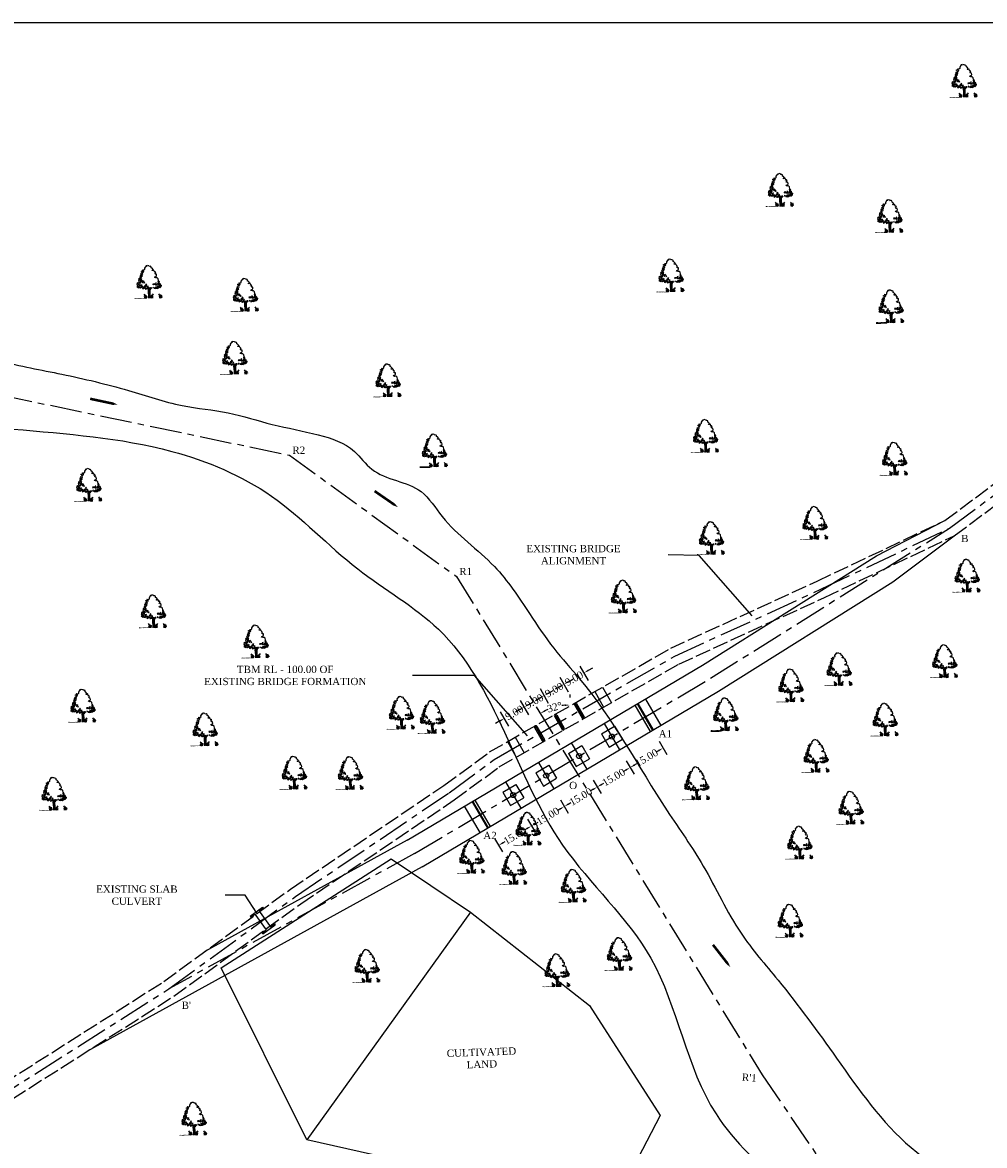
# Model space of a CAD drawing. Header units: metres. Extents: x 6619 to 7574, y 3033 to 3697.
# Tile 3 of 4: x 6871 to 7248, y 3257 to 3697. Entities that reach past the tile are written whole.
import ezdxf

# ---------------------------------------------------------------- set-up
doc = ezdxf.new("R2010")
doc.units = ezdxf.units.M
doc.header["$MEASUREMENT"] = 0
doc.linetypes.add('ACAD_ISO02W100', pattern=[15, 12, -3])
doc.linetypes.add('CENTERX2', pattern=[4, 2.5, -0.5, 0.5, -0.5])
doc.layers.add('SECTION', color=7, linetype='Continuous')
doc.styles.get("Standard").update_dxf_attribs({"font": 'times.ttf'})
doc.dimstyles.get("Standard").update_dxf_attribs({"dimtxt": 2.851, "dimasz": 2, "dimexe": 3, "dimexo": 5, "dimgap": 0.09, "dimtad": 0, "dimzin": 0, "dimdsep": 46, "dimtxsty": 'Standard', "dimcen": 0.09, "dimadec": 0, "dimazin": 0, "dimtfac": 1, "dimtofl": 0, "dimtmove": 0, "dimatfit": 3, "dimfxl": 1, "dimtolj": 1, "dimtzin": 0, "dimarcsym": 0})

# ---------------------------------------------------------------- blocks, each defined once
blk = doc.blocks.new('A$C16861002')
h = blk.add_hatch()
h.set_pattern_fill('AR-SAND,_O', color=86, scale=0.0125, angle=-7.1637)
h.set_pattern_definition([(30.3363, (-626.73594, 51.387482), (0.0022222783, 0.0239954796), [0, -0.019, 0, -0.02125, 0, -0.0203125]), (0.3363, (-626.73594, 51.387482), (0.0263487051, 0.0322427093), [0, -0.01025, 0, -0.017125, 0, -0.0065625]), (320.3363, (-626.751195, 51.3894), (0.03863172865, -0.00478416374), [0, -0.00625, 0, -0.0225, 0, -0.029375]), (310.3363, (-626.751195, 51.3894), (0.0386513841, 0.0061993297), [0, -0.003125, 0, -0.01475, 0, -0.016875])])
edge = h.paths.add_edge_path()
edge.add_spline(control_points=[(0.625, 0.145), (0.624, 0.145), (0.59, 0.151), (0.51, 0.159), (0.384, 0.175), (0.237, 0.199), (0.118, 0.192), (0.014, 0.247), (-0.01, 0.212), (-0.016, 0.201)], knot_values=[0.028153, 0.028153, 0.028153, 0.028153, 0.042705, 0.440186, 0.998352, 1.57343, 2.182336, 2.529485, 2.667956, 2.667956, 2.667956, 2.667956], degree=3, periodic=0)
edge.add_line((-0.016, 0.201), (0.62, 0.121))
edge.add_arc((0.443, 0.176), 0.185, 342.79068, 350.36465)
at = {"color": 86}
for p, q in [((0.931, 0.237), (0.909, 0.104)), ((0.925, 0.557), (0.914, 0.374)), ((0.929, 0.384), (0.918, 0.226)), ((0.94, 0.656), (0.925, 0.557)), ((0.946, 0.55), (0.97, 0.675)), ((0.956, 0.494), (0.949, 0.379)), ((0.991, 0.669), (0.97, 0.502))]:
    blk.add_line(p, q, dxfattribs=at)
for points in [[(0.994, 2.085), (0.972, 2.08), (0.865, 1.959), (0.855, 1.877), (0.826, 1.855), (0.763, 1.846)], [(0.994, 2.085), (1.028, 2.072), (1.035, 2.077), (1.031, 2.09), (1.056, 2.119), (1.128, 2.093), (1.132, 2.081), (1.151, 2.084), (1.165, 2.047), (1.192, 2.053), (1.237, 2.03)], [(1.589, 1.088), (1.597, 1.09), (1.592, 1.207), (1.542, 1.272), (1.457, 1.274), (1.397, 1.315), (1.422, 1.354), (1.508, 1.368), (1.533, 1.407), (1.531, 1.499), (1.466, 1.499), (1.446, 1.552), (1.5, 1.612), (1.48, 1.614), (1.465, 1.65), (1.432, 1.645), (1.408, 1.648), (1.436, 1.678), (1.409, 1.724), (1.415, 1.765), (1.341, 1.749), (1.308, 1.745), (1.305, 1.778), (1.374, 1.803), (1.313, 1.894), (1.271, 1.917), (1.28, 1.991), (1.238, 2.021), (1.238, 2.03)], [(1.577, 1.001), (1.58, 0.961), (1.659, 0.922), (1.68, 0.851), (1.683, 0.811), (1.726, 0.786), (1.694, 0.684)], [(0.859, 0.1), (0.888, 0.262), (0.897, 0.434), (0.905, 0.59), (0.926, 0.666)], [(1.003, 0.656), (0.978, 0.502), (0.966, 0.362), (0.949, 0.176), (0.934, 0.09)], [(1.304, 0.653), (1.361, 0.626), (1.402, 0.64), (1.468, 0.622), (1.526, 0.654), (1.562, 0.64), (1.559, 0.679), (1.617, 0.652), (1.694, 0.684)]]:
    blk.add_lwpolyline(points, dxfattribs=at)
for points in [[(0.585, 1.493), (0.51, 1.479), (0.486, 1.435), (0.522, 1.431), (0.535, 1.39), (0.502, 1.37), (0.558, 1.371), (0.562, 1.41), (0.601, 1.429), (0.598, 1.453), (0.556, 1.458)], [(0.577, 1.573), (0.568, 1.551), (0.529, 1.579)], [(0.614, 1.678), (0.579, 1.643), (0.61, 1.592)], [(0.649, 1.564), (0.601, 1.523), (0.657, 1.484), (0.673, 1.514), (0.65, 1.524)], [(0.709, 1.745), (0.708, 1.69), (0.641, 1.698), (0.688, 1.724), (0.679, 1.756)], [(0.656, 1.814), (0.705, 1.816), (0.651, 1.775)], [(0.702, 1.644), (0.663, 1.625), (0.689, 1.59)], [(0.738, 1.882), (0.716, 1.854), (0.753, 1.857)], [(0.791, 1.813), (0.738, 1.78), (0.784, 1.759)], [(0.279, 0.912), (0.234, 0.894), (0.274, 0.865)], [(0.259, 1.04), (0.299, 0.925), (0.354, 0.973)], [(0.275, 1.116), (0.282, 1.076), (0.33, 1.117), (0.371, 1.104), (0.364, 1.145), (0.332, 1.133)], [(0.316, 0.86), (0.295, 0.839), (0.341, 0.818), (0.356, 0.839)], [(0.348, 0.919), (0.309, 0.9), (0.377, 0.86), (0.398, 0.881)], [(0.411, 1.084), (0.365, 1.058), (0.385, 1.024)], [(0.408, 1.257), (0.38, 1.229), (0.428, 1.215)], [(0.438, 0.86), (0.389, 0.812), (0.444, 0.813), (0.484, 0.784)], [(0.446, 1.017), (0.393, 0.984), (0.405, 0.935), (0.463, 0.959)], [(0.509, 1.323), (0.447, 1.369), (0.407, 1.343), (0.413, 1.295)], [(0.42, 1.153), (0.436, 1.088), (0.533, 1.131), (0.455, 1.141), (0.448, 1.181)], [(0.468, 0.857), (0.501, 0.821), (0.549, 0.862)], [(0.48, 0.949), (0.503, 0.892), (0.574, 0.969), (0.515, 0.937)], [(0.511, 1.197), (0.483, 1.169), (0.524, 1.156)], [(0.512, 1.299), (0.486, 1.239), (0.573, 1.205), (0.6, 1.225), (0.542, 1.248)], [(0.58, 0.866), (0.545, 0.831), (0.579, 0.717), (0.671, 0.761), (0.605, 0.777), (0.64, 0.812)], [(0.59, 1.336), (0.552, 1.325), (0.567, 1.299), (0.611, 1.31)], [(0.653, 1.202), (0.607, 1.177), (0.617, 1.113), (0.647, 1.109), (0.64, 1.149), (0.665, 1.154), (0.686, 1.128), (0.713, 1.148)], [(0.676, 0.807), (0.71, 0.732), (0.743, 0.799)], [(0.689, 1.104), (0.713, 1.046), (0.748, 1.081)], [(0.717, 0.888), (0.748, 0.837), (0.816, 0.844), (0.801, 0.87), (0.752, 0.876)], [(0.787, 0.762), (0.731, 0.706), (0.757, 0.671), (0.79, 0.691), (0.768, 0.709)], [(0.808, 0.979), (0.784, 0.935), (0.851, 0.926)], [(0.852, 0.746), (0.807, 0.681), (0.889, 0.694)], [(0.865, 0.846), (0.848, 0.809), (0.888, 0.788), (0.933, 0.806)], [(0.921, 0.659), (0.956, 0.74), (1.035, 0.691), (0.969, 0.7)], [(1.062, 0.711), (1.111, 0.658), (1.123, 0.704)], [(1.19, 0.703), (1.224, 0.683), (1.248, 0.727)], [(1.218, 0.927), (1.231, 0.886), (1.276, 0.904), (1.296, 0.863), (1.329, 0.937), (1.284, 0.919)], [(1.317, 0.7), (1.281, 0.655), (1.35, 0.657)], [(1.346, 0.899), (1.395, 0.846), (1.463, 0.853)], [(1.369, 0.72), (1.429, 0.657), (1.476, 0.691), (1.528, 0.669), (1.525, 0.74), (1.473, 0.715)], [(1.387, 0.953), (1.423, 0.902), (1.443, 0.962)], [(1.495, 0.845), (1.546, 0.808), (1.492, 0.814)], [(1.575, 0.945), (1.509, 0.906), (1.518, 0.882), (1.582, 0.85), (1.628, 0.876), (1.562, 0.892), (1.61, 0.933)], [(1.628, 1.072), (1.586, 1.077), (1.56, 1.018), (1.583, 1.007), (1.6, 1.044)], [(1.568, 0.742), (1.563, 0.703), (1.61, 0.682), (1.611, 0.744)], [(1.646, 1.023), (1.601, 1.005), (1.614, 0.964)], [(1.608, 0.815), (1.621, 0.775), (1.663, 0.816)], [(1.673, 0.752), (1.652, 0.724), (1.69, 0.687)], [(1.05, 0.666), (1.022, 0.638), (1.071, 0.632)]]:
    blk.add_lwpolyline(points, close=True, dxfattribs=at)
for centre, radius, start, end in [((0.346, 0.209), 0.324, 343.82135, 33.87929), ((0.536, 0.162), 0.113, 338.4127, 44.17801), ((0.443, 0.176), 0.185, 343.46175, 20.27125), ((0.566, 0.194), 0.128, 354.98174, 66.51932), ((0.311, 0.255), 0.391, 338.80972, 11.17788), ((0.751, 0.112), 0.0708, 83.23737, 178.76537), ((0.839, 0.143), 0.144, 124.19862, 191.10436), ((0.957, 0.086), 0.0708, 346.90723, 82.43523), ((0.88, 0.138), 0.144, 334.56824, 41.47398), ((1.419, 0.116), 0.391, 154.49472, 186.86288), ((1.157, 0.12), 0.128, 99.15328, 170.69086), ((1.374, 0.08), 0.324, 131.79331, 181.85125), ((1.178, 0.081), 0.113, 121.49459, 187.2599), ((1.272, 0.072), 0.185, 145.40135, 182.21085), ((1.249, 0.095), 0.324, 343.82135, 33.87929), ((1.439, 0.048), 0.113, 338.4127, 44.17801), ((1.346, 0.062), 0.185, 343.46175, 20.27125), ((1.47, 0.08), 0.128, 354.98174, 66.51932), ((1.214, 0.142), 0.391, 338.80972, 11.17788), ((1.655, -0.002), 0.0708, 83.23737, 178.76537), ((1.742, 0.029), 0.144, 124.19862, 191.10436)]:
    blk.add_arc(centre, radius, start, end, dxfattribs=at)
for points, start_tangent, end_tangent in [([(0.76, 0.182), (0.758, 0.194), (0.764, 0.195), (0.771, 0.194), (0.771, 0.191), (0.773, 0.183), (0.774, 0.179), (0.771, 0.173), (0.762, 0.171), (0.759, 0.181), (0.76, 0.182)], (-0.533022, 0.846101), (-0.533022, 0.846101)), ([(0.759, 0.263), (0.758, 0.269), (0.761, 0.269), (0.765, 0.269), (0.764, 0.267), (0.765, 0.264), (0.766, 0.261), (0.765, 0.258), (0.76, 0.257), (0.758, 0.262), (0.759, 0.263)], (-0.533022, 0.846101), (-0.533022, 0.846101)), ([(0.966, 0.156), (0.971, 0.167), (0.966, 0.17), (0.958, 0.171), (0.958, 0.168), (0.954, 0.161), (0.952, 0.156), (0.953, 0.15), (0.961, 0.146), (0.967, 0.155), (0.966, 0.156)], (0.725822, 0.687882), (0.725822, 0.687882)), ([(0.987, 0.234), (0.99, 0.24), (0.987, 0.241), (0.983, 0.241), (0.983, 0.24), (0.981, 0.236), (0.98, 0.234), (0.98, 0.231), (0.985, 0.229), (0.987, 0.233), (0.987, 0.234)], (0.725822, 0.687882), (0.725822, 0.687882)), ([(1.664, 0.068), (1.661, 0.081), (1.667, 0.081), (1.674, 0.081), (1.674, 0.078), (1.676, 0.07), (1.677, 0.065), (1.675, 0.06), (1.665, 0.058), (1.662, 0.067), (1.664, 0.068)], (-0.533022, 0.846101), (-0.533022, 0.846101)), ([(1.663, 0.149), (1.661, 0.155), (1.664, 0.156), (1.668, 0.155), (1.668, 0.154), (1.669, 0.15), (1.669, 0.148), (1.668, 0.145), (1.663, 0.144), (1.662, 0.149), (1.663, 0.149)], (-0.533022, 0.846101), (-0.533022, 0.846101))]:
    blk.add_spline(points, degree=3, dxfattribs=dict(at, start_tangent=start_tangent, end_tangent=end_tangent))
blk = doc.blocks.new('*D6')
at = {"color": 0, "lineweight": -2, "transparency": 16777216}
for p, q in [((7068.84, 3381.02), (7067.98, 3380.52)), ((7068.99, 3384.7), (7072.09, 3379.46)), ((7056.08, 3377.06), (7059.18, 3371.82)), ((7059.37, 3375.42), (7060.23, 3375.93))]:
    blk.add_line(p, q, dxfattribs=at)
at = {"color": 0, "transparency": 16777216}
for points in [[(7068.67, 3381.31), (7069.01, 3380.74), (7070.56, 3382.04)], [(7059.2, 3375.71), (7059.54, 3375.13), (7057.65, 3374.4)]]:
    blk.add_solid(points, dxfattribs=at)
at = {"layer": 'Defpoints', "color": 0, "transparency": 16777216}
for p in [(7066.44, 3389), (7053.53, 3381.36), (7070.56, 3382.04)]:
    blk.add_point(p, dxfattribs=at)
at = {"color": 0, "transparency": 16777216, "insert": (7064.11, 3378.22), "char_height": 2.851, "attachment_point": 5, "rotation": 30.621}
blk.add_mtext('\\A1;15.00', dxfattribs=at)
blk = doc.blocks.new('*D7')
at = {"color": 0, "lineweight": -2, "transparency": 16777216}
for p, q in [((7081.9, 3392.34), (7085, 3387.1)), ((7081.75, 3388.66), (7080.89, 3388.16)), ((7068.99, 3384.7), (7072.09, 3379.46)), ((7072.28, 3383.06), (7073.14, 3383.57))]:
    blk.add_line(p, q, dxfattribs=at)
at = {"color": 0, "transparency": 16777216}
for points in [[(7081.58, 3388.95), (7081.92, 3388.38), (7083.47, 3389.68)], [(7072.11, 3383.35), (7072.45, 3382.77), (7070.56, 3382.04)]]:
    blk.add_solid(points, dxfattribs=at)
at = {"layer": 'Defpoints', "color": 0, "transparency": 16777216}
for p in [(7079.35, 3396.64), (7066.44, 3389), (7083.47, 3389.68)]:
    blk.add_point(p, dxfattribs=at)
at = {"color": 0, "transparency": 16777216, "insert": (7077.02, 3385.86), "char_height": 2.851, "attachment_point": 5, "rotation": 30.621}
blk.add_mtext('\\A1;15.00', dxfattribs=at)
blk = doc.blocks.new('*D8')
at = {"color": 0, "lineweight": -2, "transparency": 16777216}
for p, q in [((7094.81, 3399.98), (7097.91, 3394.74)), ((7094.66, 3396.3), (7093.8, 3395.8)), ((7081.9, 3392.34), (7085, 3387.1)), ((7085.19, 3390.7), (7086.05, 3391.21))]:
    blk.add_line(p, q, dxfattribs=at)
at = {"color": 0, "transparency": 16777216}
for points in [[(7094.49, 3396.59), (7094.83, 3396.02), (7096.38, 3397.32)], [(7085.02, 3390.99), (7085.36, 3390.41), (7083.47, 3389.68)]]:
    blk.add_solid(points, dxfattribs=at)
at = {"layer": 'Defpoints', "color": 0, "transparency": 16777216}
for p in [(7092.26, 3404.28), (7079.35, 3396.64), (7096.38, 3397.32)]:
    blk.add_point(p, dxfattribs=at)
at = {"color": 0, "transparency": 16777216, "insert": (7089.92, 3393.5), "char_height": 2.851, "attachment_point": 5, "rotation": 30.621}
blk.add_mtext('\\A1;15.00', dxfattribs=at)
blk = doc.blocks.new('*D9')
at = {"color": 0, "lineweight": -2, "transparency": 16777216}
for p, q in [((7107.72, 3407.62), (7110.82, 3402.38)), ((7107.57, 3403.94), (7106.71, 3403.44)), ((7094.81, 3399.98), (7097.91, 3394.74)), ((7098.1, 3398.34), (7098.96, 3398.85))]:
    blk.add_line(p, q, dxfattribs=at)
at = {"color": 0, "transparency": 16777216}
for points in [[(7107.4, 3404.23), (7107.74, 3403.66), (7109.29, 3404.96)], [(7097.93, 3398.63), (7098.27, 3398.05), (7096.38, 3397.32)]]:
    blk.add_solid(points, dxfattribs=at)
at = {"layer": 'Defpoints', "color": 0, "transparency": 16777216}
for p in [(7105.17, 3411.92), (7092.26, 3404.28), (7109.29, 3404.96)]:
    blk.add_point(p, dxfattribs=at)
at = {"color": 0, "transparency": 16777216, "insert": (7102.83, 3401.14), "char_height": 2.851, "attachment_point": 5, "rotation": 30.621}
blk.add_mtext('\\A1;15.00', dxfattribs=at)
blk = doc.blocks.new('*D10')
at = {"color": 0, "lineweight": -2, "transparency": 16777216}
for p, q in [((7120.62, 3415.26), (7123.72, 3410.02)), ((7107.72, 3407.62), (7110.82, 3402.38)), ((7120.47, 3411.58), (7119.62, 3411.08)), ((7111.01, 3405.98), (7111.87, 3406.49))]:
    blk.add_line(p, q, dxfattribs=at)
at = {"color": 0, "transparency": 16777216}
for points in [[(7120.3, 3411.87), (7120.64, 3411.3), (7122.2, 3412.6)], [(7110.84, 3406.27), (7111.18, 3405.69), (7109.29, 3404.96)]]:
    blk.add_solid(points, dxfattribs=at)
at = {"layer": 'Defpoints', "color": 0, "transparency": 16777216}
for p in [(7118.08, 3419.56), (7105.17, 3411.92), (7122.2, 3412.6)]:
    blk.add_point(p, dxfattribs=at)
at = {"color": 0, "transparency": 16777216, "insert": (7115.74, 3408.78), "char_height": 2.851, "attachment_point": 5, "rotation": 30.621}
blk.add_mtext('\\A1;15.00', dxfattribs=at)
blk = doc.blocks.new('*D11')
at = {"color": 0, "lineweight": -2, "transparency": 16777216}
for p, q in [((7069.49, 3425.67), (7066.26, 3431.32)), ((7069.48, 3429.71), (7071.22, 3430.71)), ((7061.68, 3421.2), (7058.44, 3426.85)), ((7058.2, 3423.25), (7056.46, 3422.26))]:
    blk.add_line(p, q, dxfattribs=at)
at = {"color": 0, "transparency": 16777216}
for points in [[(7069.32, 3430), (7069.65, 3429.42), (7067.75, 3428.72)], [(7058.03, 3423.54), (7058.36, 3422.96), (7059.94, 3424.25)]]:
    blk.add_solid(points, dxfattribs=at)
at = {"layer": 'Defpoints', "color": 0, "transparency": 16777216}
for p in [(7067.75, 3428.72), (7071.98, 3421.33), (7064.16, 3416.86)]:
    blk.add_point(p, dxfattribs=at)
at = {"color": 0, "transparency": 16777216, "insert": (7063.84, 3426.48), "char_height": 2.851, "attachment_point": 5, "rotation": 29.7898}
blk.add_mtext('\\A1;9.00', dxfattribs=at)
blk = doc.blocks.new('*D12')
at = {"color": 0, "lineweight": -2, "transparency": 16777216}
for p, q in [((7077.3, 3430.14), (7074.07, 3435.79)), ((7077.29, 3434.18), (7079.03, 3435.18)), ((7069.49, 3425.67), (7066.26, 3431.32)), ((7066.01, 3427.73), (7064.28, 3426.73))]:
    blk.add_line(p, q, dxfattribs=at)
at = {"color": 0, "transparency": 16777216}
for points in [[(7077.13, 3434.47), (7077.46, 3433.89), (7075.56, 3433.19)], [(7065.85, 3428.01), (7066.18, 3427.44), (7067.75, 3428.72)]]:
    blk.add_solid(points, dxfattribs=at)
at = {"layer": 'Defpoints', "color": 0, "transparency": 16777216}
for p in [(7075.56, 3433.19), (7079.79, 3425.8), (7071.98, 3421.33)]:
    blk.add_point(p, dxfattribs=at)
at = {"color": 0, "transparency": 16777216, "insert": (7071.65, 3430.95), "char_height": 2.851, "attachment_point": 5, "rotation": 29.7898}
blk.add_mtext('\\A1;9.00', dxfattribs=at)
blk = doc.blocks.new('*D13')
at = {"color": 0, "lineweight": -2, "transparency": 16777216}
for p, q in [((7085.11, 3434.61), (7081.88, 3440.26)), ((7085.1, 3438.65), (7086.84, 3439.65)), ((7077.3, 3430.14), (7074.07, 3435.79)), ((7073.82, 3432.2), (7072.09, 3431.2))]:
    blk.add_line(p, q, dxfattribs=at)
at = {"color": 0, "transparency": 16777216}
for points in [[(7084.94, 3438.94), (7085.27, 3438.37), (7083.37, 3437.66)], [(7073.66, 3432.49), (7073.99, 3431.91), (7075.56, 3433.19)]]:
    blk.add_solid(points, dxfattribs=at)
at = {"layer": 'Defpoints', "color": 0, "transparency": 16777216}
for p in [(7083.37, 3437.66), (7087.6, 3430.27), (7079.79, 3425.8)]:
    blk.add_point(p, dxfattribs=at)
at = {"color": 0, "transparency": 16777216, "insert": (7079.46, 3435.43), "char_height": 2.851, "attachment_point": 5, "rotation": 29.7898}
blk.add_mtext('\\A1;9.00', dxfattribs=at)
blk = doc.blocks.new('*D14')
at = {"color": 0, "lineweight": -2, "transparency": 16777216}
for p, q in [((7092.92, 3439.09), (7089.69, 3444.74)), ((7092.91, 3443.13), (7094.65, 3444.12)), ((7085.11, 3434.61), (7081.88, 3440.27)), ((7081.63, 3436.67), (7079.9, 3435.67))]:
    blk.add_line(p, q, dxfattribs=at)
at = {"color": 0, "transparency": 16777216}
for points in [[(7092.75, 3443.42), (7093.08, 3442.84), (7091.18, 3442.13)], [(7081.47, 3436.96), (7081.8, 3436.38), (7083.37, 3437.66)]]:
    blk.add_solid(points, dxfattribs=at)
at = {"layer": 'Defpoints', "color": 0, "transparency": 16777216}
for p in [(7091.18, 3442.13), (7095.41, 3434.75), (7087.6, 3430.28)]:
    blk.add_point(p, dxfattribs=at)
at = {"color": 0, "transparency": 16777216, "insert": (7087.27, 3439.9), "char_height": 2.851, "attachment_point": 5, "rotation": 29.7898}
blk.add_mtext('\\A1;9.00', dxfattribs=at)
blk = doc.blocks.new('*D15')
at = {"color": 0, "lineweight": -2, "transparency": 16777216}
blk.add_line((7085.66, 3433.65), (7085.66, 3432.5), dxfattribs=at)
for start, end in [(95.1739, 98.4016), (113.1433, 116.371)]:
    blk.add_arc((7085.66, 3407.35), 22.16, start, end, dxfattribs=at)
at = {"color": 0, "transparency": 16777216}
for points in [[(7083.65, 3429.74), (7083.68, 3429.08), (7085.66, 3429.5)], [(7075.98, 3426.9), (7075.66, 3427.49), (7074.07, 3426.23)]]:
    blk.add_solid(points, dxfattribs=at)
at = {"layer": 'Defpoints', "color": 0, "transparency": 16777216}
for p in [(7041.08, 3479.97), (7081.62, 3429.13), (7085.66, 3428.65), (7085.66, 3386.04), (7161.17, 3284.35)]:
    blk.add_point(p, dxfattribs=at)
at = {"color": 0, "transparency": 16777216, "insert": (7079.64, 3428.67), "char_height": 2.851, "attachment_point": 5, "rotation": 15.7724}
blk.add_mtext('\\A1;32°', dxfattribs=at)

msp = doc.modelspace()

# ---------------------------------------------------------------- linework, layer by layer
at = {"color": 0}
for p, q in [((6620.08, 3697.399), (7573.609, 3697.399)), ((7206.04, 3488.035), (7232.824, 3501.922)), ((7212.422, 3477.873), (7236.45, 3495.895)), ((7137.742, 3445.145), (7206.04, 3488.035)), ((7143.991, 3434.899), (7212.422, 3477.873)), ((7021.713, 3376.468), (7137.742, 3445.145)), ((7027.667, 3366.047), (7143.991, 3434.899)), ((7095.407, 3434.746), (7098.893, 3428.676)), ((7098.444, 3436.485), (7101.931, 3430.415)), ((7087.411, 3429.592), (7090.4, 3424.388)), ((7087.596, 3430.274), (7091.083, 3424.205)), ((7088.029, 3430.523), (7088.03, 3430.523)), ((7088.278, 3430.091), (7091.267, 3424.887)), ((7111.158, 3429.416), (7117.214, 3419.056)), ((7112.022, 3429.921), (7118.077, 3419.561)), ((7112.281, 3430.072), (7118.336, 3419.712)), ((7115.302, 3431.839), (7121.358, 3421.478)), ((7079.6, 3425.121), (7082.59, 3419.917)), ((7079.785, 3425.803), (7083.272, 3419.733)), ((7080.219, 3426.052), (7080.219, 3426.051)), ((7080.467, 3425.619), (7083.457, 3420.415)), ((7071.79, 3420.65), (7074.779, 3415.446)), ((7071.975, 3421.332), (7075.461, 3415.262)), ((7072.408, 3421.581), (7072.408, 3421.58)), ((7072.657, 3421.148), (7075.646, 3415.944)), ((7090.649, 3423.956), (7090.649, 3423.955)), ((7098.045, 3418.162), (7103.209, 3421.218)), ((7099.113, 3422.28), (7105.169, 3411.92)), ((7103.209, 3421.218), (7106.237, 3416.038)), ((7064.164, 3416.86), (7067.65, 3410.79)), ((7082.838, 3419.485), (7082.838, 3419.484)), ((7098.045, 3418.162), (7101.073, 3412.982)), ((7061.126, 3415.121), (7064.613, 3409.052)), ((7075.027, 3415.013), (7075.028, 3415.013)), ((7085.137, 3410.522), (7090.3, 3413.578)), ((7086.205, 3414.64), (7092.26, 3404.28)), ((7090.3, 3413.578), (7093.328, 3408.398)), ((7101.073, 3412.982), (7106.237, 3416.038)), ((7085.137, 3410.522), (7088.165, 3405.342)), ((7088.165, 3405.342), (7093.328, 3408.398)), ((7072.228, 3402.881), (7077.392, 3405.938)), ((7073.296, 3407), (7079.352, 3396.639)), ((7077.392, 3405.938), (7080.419, 3400.757)), ((7060.388, 3399.359), (7066.443, 3388.999)), ((7072.228, 3402.881), (7075.256, 3397.701)), ((7075.256, 3397.701), (7080.419, 3400.757)), ((7059.32, 3395.241), (7064.483, 3398.297)), ((7059.32, 3395.241), (7062.348, 3390.061)), ((7064.483, 3398.297), (7067.511, 3393.117)), ((7044.198, 3389.801), (7050.254, 3379.441)), ((7047.22, 3391.567), (7053.276, 3381.207)), ((7047.479, 3391.719), (7053.535, 3381.358)), ((7048.342, 3392.223), (7054.398, 3381.863)), ((7062.348, 3390.061), (7067.511, 3393.117)), ((7021.713, 3376.468), (6942.35, 3332.726)), ((7027.667, 3366.047), (6896.088, 3293.526)), ((6960.128, 3346.595), (6964.983, 3350.12)), ((6964.983, 3350.12), (6965.278, 3349.716)), ((6960.128, 3346.595), (6960.423, 3346.191)), ((6960.423, 3346.191), (6962.042, 3347.366)), ((6962.042, 3347.366), (6966.468, 3341.312)), ((6963.66, 3348.541), (6965.278, 3349.716)), ((6963.66, 3348.541), (6968.087, 3342.487)), ((6964.85, 3340.137), (6966.468, 3341.312)), ((6965.145, 3339.733), (6970, 3343.258)), ((6968.087, 3342.487), (6969.705, 3343.662)), ((6969.705, 3343.662), (6970, 3343.258)), ((6964.85, 3340.137), (6965.145, 3339.733))]:
    msp.add_line(p, q, dxfattribs=at)
at = {"color": 0, "linetype": 'CENTERX2', "ltscale": 5}
for p, q in [((7140.866, 3440.022), (7234.637, 3498.909)), ((7024.69, 3371.257), (7140.866, 3440.022)), ((7024.69, 3371.257), (6928.248, 3318.103))]:
    msp.add_line(p, q, dxfattribs=at)
at = {"color": 0, "linetype": 'ACAD_ISO02W100', "ltscale": 0.5}
for points in [[(6638.422, 3128.937), (6687.189, 3167.037), (6768.667, 3226.485), (6856.93, 3276.944), (6926.276, 3320.997), (6975.953, 3357.247), (7036.22, 3397.952), (7054.067, 3411.08), (7125.211, 3451.808), (7182.684, 3478.107), (7232.824, 3501.922), (7254.856, 3518.328), (7319.249, 3568.537), (7388.687, 3631.1), (7447.988, 3689.91)], [(6642.918, 3123.567), (6691.408, 3161.45), (6772.478, 3220.601), (6860.546, 3270.948), (6930.22, 3315.209), (6979.976, 3351.518), (7040.254, 3392.229), (7057.892, 3405.204), (7128.412, 3445.575), (7185.642, 3471.763), (7236.45, 3495.895), (7259.099, 3512.76), (7323.749, 3563.17), (7393.497, 3626.012), (7453.129, 3685.149)]]:
    msp.add_lwpolyline(points, dxfattribs=at)
at = {"color": 0, "linetype": 'CENTERX2', "ltscale": 5}
for points in [[(6640.731, 3126.3), (6689.298, 3164.243), (6770.572, 3223.543), (6858.738, 3273.946), (6928.248, 3318.103), (6977.965, 3354.383), (7038.237, 3395.091), (7055.98, 3408.142), (7126.811, 3448.691), (7184.163, 3474.935), (7234.637, 3498.909), (7256.978, 3515.544), (7321.499, 3565.853), (7391.092, 3628.556), (7450.623, 3687.594)], [(6702.755, 3553.773), (6749.11, 3543.649), (6842.598, 3555.289), (6975.59, 3527.575), (7041.077, 3479.975), (7161.167, 3284.35), (7264.148, 3132.534), (7358.872, 3121.973), (7401.371, 3121.973)]]:
    msp.add_lwpolyline(points, dxfattribs=at)
at = {"color": 0}
for points in [[(6908.192, 3547.39, 0, 2, 0), (6904.449, 3548.186, 1, 1, 0), (6897.33, 3549.702, 1, 1, 0)], [(7018.122, 3507.174, 0, 2, 0), (7014.972, 3509.347, 1, 1, 0), (7008.982, 3513.481, 1, 1, 0)], [(7148.613, 3326.643, 0, 2, 0), (7146.264, 3329.664, 1, 1, 0), (7141.796, 3335.409, 1, 1, 0)]]:
    msp.add_lwpolyline(points, format="xyseb", dxfattribs=at)
for points in [[(6948.721, 3326.359), (7015.543, 3369.067), (7046.669, 3348.195), (6982.324, 3258.82), (6948.721, 3326.359)], [(7046.669, 3348.195), (7093.394, 3311.548), (7121.129, 3268.376), (7108.882, 3244.992), (7040.004, 3245.91), (6982.324, 3258.82)]]:
    msp.add_lwpolyline(points, dxfattribs=at)
for centre in [(7102.141, 3417.1), (7089.232, 3409.46), (7076.324, 3401.819), (7063.415, 3394.179)]:
    msp.add_circle(centre, 1, dxfattribs=at)
for centre, start, end in [((7087.845, 3429.841), 29.78977, 209.95792), ((7080.034, 3425.369), 29.78977, 209.95792), ((7072.224, 3420.898), 29.78977, 209.95792), ((7090.834, 3424.638), 209.78977, 29.95792), ((7083.023, 3420.167), 209.78977, 29.95792), ((7075.212, 3415.695), 209.78977, 29.95792)]:
    msp.add_arc(centre, 0.5, start, end, dxfattribs=at)
for points, knots in [([(6706.184, 3566.842), (6706.212, 3566.837), (6712.876, 3565.7), (6725.162, 3567.934), (6740.444, 3551.828), (6765.611, 3552.703), (6789.258, 3560.139), (6812.086, 3559.507), (6827.371, 3570.95), (6845.307, 3569.848), (6863.555, 3563.596), (6886.909, 3559.441), (6910.844, 3553.819), (6932.104, 3546.49), (6951.537, 3544.88), (6968.983, 3539.12), (6985.851, 3536.284), (7000.44, 3531.431), (7009.497, 3517.894), (7026.759, 3517.178), (7037.849, 3498.314), (7056.044, 3486.362), (7068.609, 3467.115), (7078.786, 3451.755), (7100.242, 3428.51), (7116.54, 3397.598), (7139.527, 3365.514), (7150.448, 3341.055), (7170.895, 3317.956), (7191.751, 3289.059), (7216.936, 3252.847), (7253.713, 3234.645), (7267.384, 3205.473), (7265.262, 3186.732), (7254.347, 3166.531), (7278.594, 3148.449), (7307.33, 3153.298), (7338.209, 3185.188), (7377.586, 3167.592), (7400.847, 3161.806), (7402.636, 3161.393)], [221.8009828, 221.8009828, 221.8009828, 221.8009828, 221.8849689, 241.9829599, 255.1879929, 283.935121, 309.9720315, 331.1937736, 349.7770217, 363.8786684, 382.8503925, 407.8991329, 434.7426295, 456.6738057, 475.0011236, 492.8759634, 511.3482177, 526.95238, 536.7418078, 557.9858188, 570.7807571, 599.2005014, 622.2211614, 638.867534, 654.5240439, 716.7680286, 742.6732527, 772.8550384, 796.2866209, 834.6058567, 880.2857138, 926.3846698, 952.4071093, 970.7457331, 981.715455, 1017.0604255, 1027.5591672, 1069.5009895, 1133.614508, 1138.9775701, 1138.9775701, 1138.9775701, 1138.9775701]), ([(6697.772, 3530.775), (6700.418, 3531.046), (6712.936, 3532.563), (6735.202, 3536.877), (6769.752, 3531.504), (6812.504, 3544), (6868.808, 3537.046), (6923.318, 3533.671), (6970.852, 3513.757), (6999.568, 3482.255), (7054.073, 3451.682), (7068.101, 3381.023), (7125.57, 3331.316), (7134.825, 3258.626), (7201.945, 3223.153), (7208.679, 3161.218), (7236.962, 3111.419), (7296.809, 3089.898), (7353.194, 3090.218), (7387.895, 3088.823), (7401.355, 3089.085)], [243.968582, 243.968582, 243.968582, 243.968582, 252.4585159, 284.7046461, 308.891237, 356.7104248, 414.4737547, 477.4406386, 520.2780977, 564.6272329, 604.1299204, 701.8582197, 758.1988697, 824.4724459, 904.6985766, 955.8055335, 1002.6801459, 1069.3647778, 1132.740238, 1173.1807447, 1173.1807447, 1173.1807447, 1173.1807447])]:
    msp.add_open_spline(points, degree=3, knots=knots, dxfattribs=at)

# ---------------------------------------------------------------- block references
at = {"layer": 'SECTION', "color": 0, "linetype": 'ByBlock', "ltscale": 20, "xscale": 6.400800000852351, "yscale": 6.40079999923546, "zscale": 6.4008, "rotation": 7.997271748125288}
for p in [(7234.906, 3666.66), (7162.791, 3623.821), (7205.724, 3613.567), (6914.982, 3587.768), (7119.857, 3590.261), (6952.782, 3582.641), (7206.19, 3578.142), (6948.582, 3557.937), (7008.782, 3549.08), (7133.383, 3527.279), (7026.982, 3521.58), (7207.581, 3518.317), (6891.329, 3508.062), (7176.315, 3493.147), (7135.716, 3487.193), (7236.084, 3472.423), (7101.182, 3464.247), (6916.699, 3458.438), (6956.963, 3446.61), (7227.217, 3438.863), (7185.822, 3435.741), (7166.889, 3429.34), (6888.995, 3421.387), (7014.034, 3418.635), (7026.131, 3416.942), (7141.258, 3417.994), (7203.88, 3415.958), (6936.975, 3412.093), (7176.793, 3401.702), (6971.955, 3395.071), (6993.97, 3394.948), (7129.898, 3390.938), (6877.654, 3386.824), (7190.482, 3381.338), (7063.741, 3373.115), (7170.385, 3367.664), (7041.605, 3362.06), (7058.207, 3357.696), (7081.509, 3350.714), (7166.621, 3336.996), (7099.567, 3323.949), (7000.526, 3319.273), (7075.101, 3317.548), (6932.574, 3259.31)]:
    msp.add_blockref('A$C16861002', p, dxfattribs=at)

# ---------------------------------------------------------------- texts
at = {"color": 0, "attachment_point": 1}
for s, insert, char_height, rotation in [('R2', (6976.745, 3530.938), 2.8512, 0.00738), ('B', (7239.212, 3496.29), 2.851, 0.00738), ('R1', (7042.232, 3483.338), 2.8512, 0.00738), ('A1', (7120.49, 3419.627), 2.8512, 0.00738), ('O', (7085.476, 3399.476), 2.851, 355.74752), ('A2', (7051.648, 3379.731), 2.8512, 0.00738), ("B'", (6933.246, 3313.078), 2.8512, 0.00738), ('\\pxqc;CULTIVATED LAND', (7046.834, 3294.546), 2.8512, 2.05003), ("R'1", (7153.296, 3284.92), 2.8512, 355.74752)]:
    msp.add_mtext_dynamic_manual_height_columns(s, width=8.0914, gutter_width=1, heights=[0], dxfattribs=dict(at, insert=insert, char_height=char_height, rotation=rotation))
at = {"color": 0, "char_height": 2.851, "attachment_point": 6}
for s, insert in [('\\pxqc;EXISTING BRIDGE \\PALIGNMENT', (7106.077, 3488.486)), ('\\pxqc;TBM RL - 100.00 OF \\PEXISTING BRIDGE FORMATION', (7005.73, 3441.101)), ('\\pxqc;EXISTING SLAB \\PCULVERT', (6932.188, 3354.834))]:
    msp.add_mtext(s, dxfattribs=dict(at, insert=insert))

# ---------------------------------------------------------------- dimensions: what is measured, and where the dimension line sits
at = {"color": 0}
dim = msp.add_angular_dim_2l(base=(7081.619, 3429.13), line1=((7041.077, 3479.975), (7161.167, 3284.35)), line2=((7085.662, 3428.654), (7085.662, 3386.039)), dimstyle='Standard', dxfattribs=at)
dim.commit()
dim.dimension.update_dxf_attribs({"geometry": '*D15', "text_midpoint": (7079.639, 3428.668)})
for p1, p2, distance, picture, middle in [((7087.597, 3430.275), (7095.407, 3434.746), 8.512, '*D14', (7087.273, 3439.897)), ((7079.785, 3425.803), (7087.596, 3430.274), 8.512, '*D13', (7079.462, 3435.426)), ((7071.976, 3421.332), (7079.785, 3425.803), 8.512, '*D12', (7071.652, 3430.955)), ((7064.164, 3416.86), (7071.976, 3421.332), 8.512, '*D11', (7063.841, 3426.483)), ((7105.169, 3411.92), (7118.077, 3419.561), -8.085, '*D10', (7115.741, 3408.783)), ((7092.26, 3404.28), (7105.169, 3411.92), -8.085, '*D9', (7102.833, 3401.142)), ((7079.352, 3396.639), (7092.26, 3404.28), -8.085, '*D8', (7089.924, 3393.502)), ((7066.443, 3388.999), (7079.352, 3396.639), -8.085, '*D7', (7077.016, 3385.861)), ((7053.535, 3381.358), (7066.443, 3388.999), -8.085, '*D6', (7064.107, 3378.221))]:
    dim = msp.add_aligned_dim(p1=p1, p2=p2, distance=distance, dimstyle='Standard', dxfattribs=at)
    dim.commit()
    dim.dimension.update_dxf_attribs({"geometry": picture, "text_midpoint": middle})

# ---------------------------------------------------------------- leaders
at = {"color": 0, "annotation_type": 0, "has_hookline": 1, "hookline_direction": 1}
for points, text_width in [([(7157.191, 3464.461), (7136.41, 3488.213), (7124.241, 3488.486)], 35.947), ([(7068.995, 3417.349), (7048.215, 3441.101), (7023.894, 3441.101)], 62.062), ([(6962.779, 3347.802), (6958.158, 3354.834), (6950.352, 3354.834)], 30.905)]:
    msp.add_leader(points, dimstyle='Standard', dxfattribs=dict(at, text_width=text_width))

doc.saveas('drawing.dxf')
